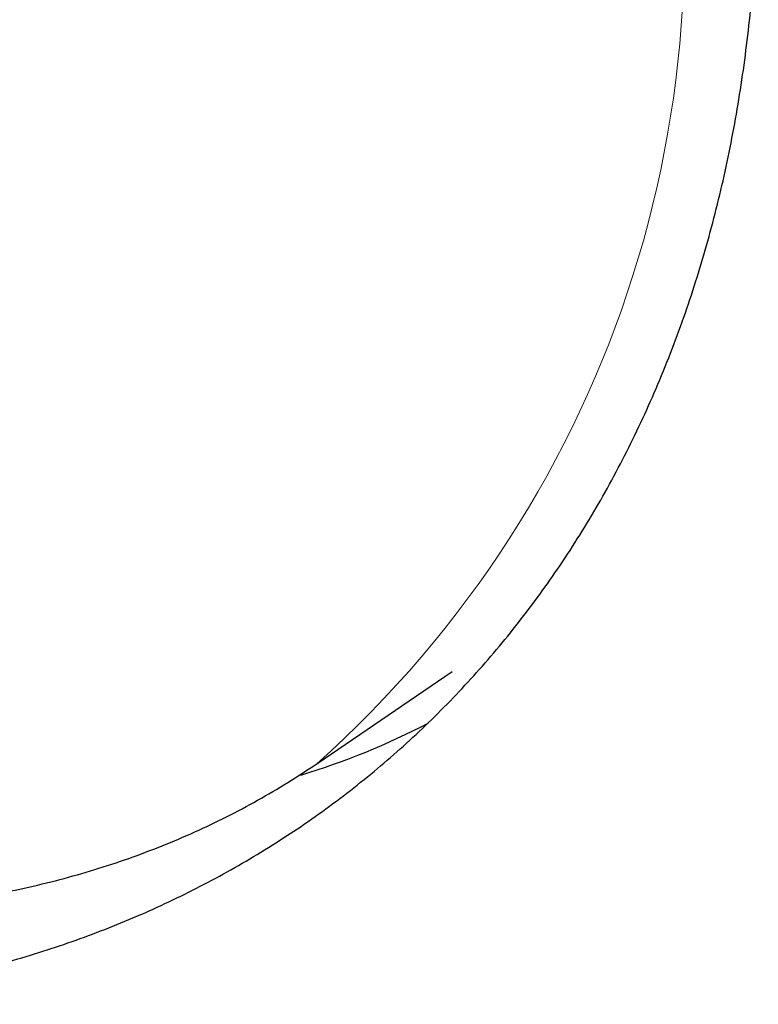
# Model space of a CAD drawing. Header units: millimetres. Extents: x 8 to 549, y 12 to 450.
# Tile 77 of 172: x 481.58 to 482.95, y 170.59 to 172.41. Entities that reach past the tile are written whole.
import ezdxf

# ---------------------------------------------------------------- set-up
doc = ezdxf.new("R2010")
doc.units = ezdxf.units.MM

msp = doc.modelspace()

# ---------------------------------------------------------------- linework, layer by layer
at = {"color": 7, "linetype": 'Continuous', "lineweight": 30}
for p, q in [((482.1327, 171.0329), (482.3838, 171.204)), ((482.1221, 171.0258), (482.1327, 171.0329))]:
    msp.add_line(p, q, dxfattribs=at)
at = {"color": 252, "linetype": 'Continuous', "lineweight": 0}
msp.add_arc((480.7773, 172.5538), 2.0372, 311.7088, 13.1477, dxfattribs=at)
at = {"color": 7, "linetype": 'Continuous', "lineweight": 30}
msp.add_arc((481.7068, 172.3203), 1.3671, 286.8505, 297.5662, dxfattribs=at)
for points, knots in [([(478.3643, 171.8035), (478.3799, 171.7887), (478.4456, 171.7268), (478.5635, 171.6247), (478.7181, 171.4971), (478.8726, 171.379), (479.0265, 171.2696), (479.1788, 171.1693), (479.3318, 171.0765), (479.4862, 170.9909), (479.6418, 170.9128), (479.7982, 170.8424), (479.9548, 170.7801), (480.1092, 170.7269), (480.261, 170.6826), (480.4096, 170.647), (480.5567, 170.6194), (480.7027, 170.5999), (480.8474, 170.5886), (480.9904, 170.5856), (481.1311, 170.5909), (481.2684, 170.6046), (481.4019, 170.6265), (481.5312, 170.6563), (481.6564, 170.6939), (481.7781, 170.7396), (481.8959, 170.7933), (482.0094, 170.8552), (482.1181, 170.9249), (482.221, 171.002), (482.3181, 171.0863), (482.4088, 171.1773), (482.4932, 171.275), (482.5717, 171.3799), (482.6437, 171.492), (482.7091, 171.6111), (482.7673, 171.7368), (482.8174, 171.8672), (482.8595, 172.0019), (482.8936, 172.14), (482.9201, 172.2828), (482.939, 172.431), (482.95, 172.5843), (482.953, 172.7427), (482.9477, 172.9053), (482.9343, 173.0691), (482.9131, 173.2338), (482.8847, 173.3983), (482.8489, 173.5649), (482.8054, 173.7346), (482.7538, 173.907), (482.7073, 174.0476), (482.6756, 174.1305), (482.6664, 174.1547)], [0, 0, 0, 0, 0.006428, 0.026977, 0.047516, 0.068292, 0.08807, 0.107866, 0.127661, 0.14744, 0.167605, 0.18778, 0.207946, 0.228339, 0.247933, 0.267545, 0.287156, 0.30675, 0.326712, 0.346682, 0.366643, 0.386819, 0.406672, 0.426543, 0.446413, 0.466267, 0.486489, 0.50672, 0.526943, 0.547381, 0.567554, 0.587745, 0.607935, 0.628108, 0.648671, 0.669244, 0.689808, 0.710603, 0.730658, 0.750731, 0.770803, 0.790858, 0.811313, 0.831777, 0.852232, 0.872924, 0.892591, 0.912275, 0.93196, 0.951627, 0.971675, 0.991731, 1, 1, 1, 1]), ([(478.5841, 171.9234), (478.5999, 171.9103), (478.6436, 171.8739), (478.7155, 171.8163), (478.7999, 171.7503), (478.8846, 171.6862), (478.9697, 171.6238), (479.055, 171.5633), (479.1405, 171.5047), (479.2262, 171.448), (479.312, 171.3932), (479.3979, 171.3405), (479.4838, 171.2899), (479.5696, 171.2413), (479.6553, 171.195), (479.7408, 171.1507), (479.8262, 171.1087), (479.9112, 171.069), (479.996, 171.0315), (480.0804, 170.9964), (480.1643, 170.9636), (480.2478, 170.9331), (480.3308, 170.905), (480.4132, 170.8794), (480.495, 170.8562), (480.5761, 170.8354), (480.6565, 170.8171), (480.7361, 170.8013), (480.8149, 170.7879), (480.8928, 170.7771), (480.9699, 170.7688), (481.046, 170.763), (481.121, 170.7597), (481.1951, 170.7589), (481.268, 170.7607), (481.3398, 170.765), (481.4105, 170.7719), (481.4799, 170.7812), (481.5481, 170.7931), (481.615, 170.8074), (481.6806, 170.8243), (481.7448, 170.8436), (481.8076, 170.8654), (481.869, 170.8896), (481.9289, 170.9163), (481.9873, 170.9453), (482.0442, 170.9767), (482.089, 171.0039), (482.1146, 171.0208), (482.1222, 171.0258)], [0, 0, 0, 0, 0.012558, 0.034637, 0.056746, 0.07888, 0.101035, 0.123206, 0.14539, 0.167584, 0.189784, 0.211986, 0.234188, 0.256387, 0.27858, 0.300764, 0.322937, 0.345095, 0.367238, 0.38936, 0.411462, 0.433539, 0.45559, 0.477611, 0.499602, 0.521558, 0.543478, 0.56536, 0.587201, 0.608999, 0.630751, 0.652454, 0.674108, 0.695709, 0.717255, 0.738744, 0.760173, 0.78154, 0.802844, 0.824081, 0.845251, 0.866349, 0.887376, 0.908328, 0.929204, 0.950003, 0.970721, 0.991358, 1, 1, 1, 1])]:
    msp.add_open_spline(points, degree=3, knots=knots, dxfattribs=at)

doc.saveas('drawing.dxf')
